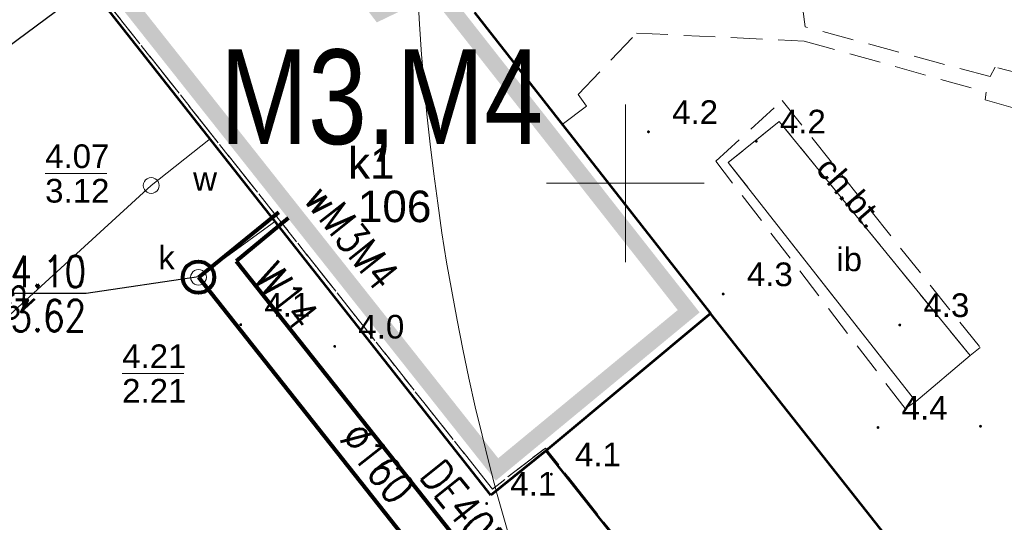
# Model space of a CAD drawing. Extents: x 5474185 to 5474933, y 5916077 to 5916824.
# Tile 131 of 256: x 5474531 to 5474562, y 5916289 to 5916305. Entities that reach past the tile are written whole.
import ezdxf
from ezdxf.enums import TextEntityAlignment as Align

# ---------------------------------------------------------------- set-up
doc = ezdxf.new("R2010")
doc.units = 0
for name, pattern in [('PRZER1-1', [1, 0.5, -0.5]), ('PRZER2-1', [1.5, 1, -0.5]), ('PRZER3-1', [2, 1.5, -0.5])]:
    doc.linetypes.add(name, pattern=pattern)
for name, color, linetype, lineweight in [('GESBZO', 253, 'CONTINUOUS', 50), ('GESBZO_O', 253, 'CONTINUOUS', 50), ('GESKKL', 253, 'CONTINUOUS', 18), ('GESUZY', 253, 'CONTINUOUS', 18), ('GSLKOG', 253, 'CONTINUOUS', 35), ('GSPWPN', 253, 'CONTINUOUS', 13), ('GSPWPN_O', 253, 'CONTINUOUS', 13), ('GSSIIN', 253, 'CONTINUOUS', 18), ('GSSIIN_O', 253, 'CONTINUOUS', 18), ('GSSKOD', 253, 'CONTINUOUS', 18), ('GSSKOD_O', 253, 'CONTINUOUS', 18), ('GULKPR', 7, 'CONTINUOUS', 18), ('GULWPR', 7, 'CONTINUOUS', 18), ('GULWPR_O', 254, 'CONTINUOUS', 18), ('GUPIKP', 253, 'CONTINUOUS', 18), ('GUPIWZ', 253, 'CONTINUOUS', 18), ('GUPIWZ_O', 253, 'CONTINUOUS', 18), ('GUPKSD', 61, 'CONTINUOUS', 18), ('GUPPRZ_O', 40, 'CONTINUOUS', 18), ('IS HP zasięg', 251, 'CONTINUOUS', 20), ('IS ks', 34, 'CONTINUOUS', 40), ('IS opis', 7, 'CONTINUOUS', 20), ('IS w', 4, 'CONTINUOUS', 60), ('Ramka sekcyjna', 253, 'CONTINUOUS', 18)]:
    doc.layers.add(name, color=color, linetype=linetype, lineweight=lineweight)
for name, color, linetype in [('I-SCIANA', 12, 'CONTINUOUS'), ('ks_Linie_odn', 2, 'CONTINUOUS'), ('ks_Teksty', 2, 'CONTINUOUS'), ('w_Opis_PZ_2', 7, 'CONTINUOUS')]:
    doc.layers.add(name, color=color, linetype=linetype)
doc.styles.add('Arial', font='arial.ttf')
doc.styles.get("Standard").update_dxf_attribs({"font": 'simplex.shx'})
doc.styles.add('STYLE3', font='arial.ttf', dxfattribs={"width": 0.8})

msp = doc.modelspace()

# ---------------------------------------------------------------- hatches: boundary and pattern name
at = {"layer": 'GSPWPN'}
for points in [[(5474550.73, 5916301.585), (5474550.718353, 5916301.586533), (5474550.7075, 5916301.591029), (5474550.69818, 5916301.59818), (5474550.691029, 5916301.6075), (5474550.686533, 5916301.618353), (5474550.685, 5916301.63), (5474550.686533, 5916301.641647), (5474550.691029, 5916301.6525), (5474550.69818, 5916301.66182), (5474550.7075, 5916301.668971), (5474550.718353, 5916301.673467), (5474550.73, 5916301.675), (5474550.741647, 5916301.673467), (5474550.7525, 5916301.668971), (5474550.76182, 5916301.66182), (5474550.768971, 5916301.6525), (5474550.773467, 5916301.641647), (5474550.775, 5916301.63), (5474550.773467, 5916301.618353), (5474550.768971, 5916301.6075), (5474550.76182, 5916301.59818), (5474550.7525, 5916301.591029), (5474550.741647, 5916301.586533)], [(5474554.15, 5916301.285), (5474554.138353, 5916301.286533), (5474554.1275, 5916301.291029), (5474554.11818, 5916301.29818), (5474554.111029, 5916301.3075), (5474554.106533, 5916301.318353), (5474554.105, 5916301.33), (5474554.106533, 5916301.341647), (5474554.111029, 5916301.3525), (5474554.11818, 5916301.36182), (5474554.1275, 5916301.368971), (5474554.138353, 5916301.373467), (5474554.15, 5916301.375), (5474554.161647, 5916301.373467), (5474554.1725, 5916301.368971), (5474554.18182, 5916301.36182), (5474554.188971, 5916301.3525), (5474554.193467, 5916301.341647), (5474554.195, 5916301.33), (5474554.193467, 5916301.318353), (5474554.188971, 5916301.3075), (5474554.18182, 5916301.29818), (5474554.1725, 5916301.291029), (5474554.161647, 5916301.286533)], [(5474553.1, 5916296.445), (5474553.088353, 5916296.446533), (5474553.0775, 5916296.451029), (5474553.06818, 5916296.45818), (5474553.061029, 5916296.4675), (5474553.056533, 5916296.478353), (5474553.055, 5916296.49), (5474553.056533, 5916296.501647), (5474553.061029, 5916296.5125), (5474553.06818, 5916296.52182), (5474553.0775, 5916296.528971), (5474553.088353, 5916296.533467), (5474553.1, 5916296.535), (5474553.111647, 5916296.533467), (5474553.1225, 5916296.528971), (5474553.13182, 5916296.52182), (5474553.138971, 5916296.5125), (5474553.143467, 5916296.501647), (5474553.145, 5916296.49), (5474553.143467, 5916296.478353), (5474553.138971, 5916296.4675), (5474553.13182, 5916296.45818), (5474553.1225, 5916296.451029), (5474553.111647, 5916296.446533)], [(5474537.8, 5916295.475), (5474537.788353, 5916295.476533), (5474537.7775, 5916295.481029), (5474537.76818, 5916295.48818), (5474537.761029, 5916295.4975), (5474537.756533, 5916295.508353), (5474537.755, 5916295.52), (5474537.756533, 5916295.531647), (5474537.761029, 5916295.5425), (5474537.76818, 5916295.55182), (5474537.7775, 5916295.558971), (5474537.788353, 5916295.563467), (5474537.8, 5916295.565), (5474537.811647, 5916295.563467), (5474537.8225, 5916295.558971), (5474537.83182, 5916295.55182), (5474537.838971, 5916295.5425), (5474537.843467, 5916295.531647), (5474537.845, 5916295.52), (5474537.843467, 5916295.508353), (5474537.838971, 5916295.4975), (5474537.83182, 5916295.48818), (5474537.8225, 5916295.481029), (5474537.811647, 5916295.476533)], [(5474558.7, 5916295.465), (5474558.688353, 5916295.466533), (5474558.6775, 5916295.471029), (5474558.66818, 5916295.47818), (5474558.661029, 5916295.4875), (5474558.656533, 5916295.498353), (5474558.655, 5916295.51), (5474558.656533, 5916295.521647), (5474558.661029, 5916295.5325), (5474558.66818, 5916295.54182), (5474558.6775, 5916295.548971), (5474558.688353, 5916295.553467), (5474558.7, 5916295.555), (5474558.711647, 5916295.553467), (5474558.7225, 5916295.548971), (5474558.73182, 5916295.54182), (5474558.738971, 5916295.5325), (5474558.743467, 5916295.521647), (5474558.745, 5916295.51), (5474558.743467, 5916295.498353), (5474558.738971, 5916295.4875), (5474558.73182, 5916295.47818), (5474558.7225, 5916295.471029), (5474558.711647, 5916295.466533)], [(5474540.78, 5916294.785), (5474540.768353, 5916294.786533), (5474540.7575, 5916294.791029), (5474540.74818, 5916294.79818), (5474540.741029, 5916294.8075), (5474540.736533, 5916294.818353), (5474540.735, 5916294.83), (5474540.736533, 5916294.841647), (5474540.741029, 5916294.8525), (5474540.74818, 5916294.86182), (5474540.7575, 5916294.868971), (5474540.768353, 5916294.873467), (5474540.78, 5916294.875), (5474540.791647, 5916294.873467), (5474540.8025, 5916294.868971), (5474540.81182, 5916294.86182), (5474540.818971, 5916294.8525), (5474540.823467, 5916294.841647), (5474540.825, 5916294.83), (5474540.823467, 5916294.818353), (5474540.818971, 5916294.8075), (5474540.81182, 5916294.79818), (5474540.8025, 5916294.791029), (5474540.791647, 5916294.786533)], [(5474558.01, 5916292.215), (5474557.998353, 5916292.216533), (5474557.9875, 5916292.221029), (5474557.97818, 5916292.22818), (5474557.971029, 5916292.2375), (5474557.966533, 5916292.248353), (5474557.965, 5916292.26), (5474557.966533, 5916292.271647), (5474557.971029, 5916292.2825), (5474557.97818, 5916292.29182), (5474557.9875, 5916292.298971), (5474557.998353, 5916292.303467), (5474558.01, 5916292.305), (5474558.021647, 5916292.303467), (5474558.0325, 5916292.298971), (5474558.04182, 5916292.29182), (5474558.048971, 5916292.2825), (5474558.053467, 5916292.271647), (5474558.055, 5916292.26), (5474558.053467, 5916292.248353), (5474558.048971, 5916292.2375), (5474558.04182, 5916292.22818), (5474558.0325, 5916292.221029), (5474558.021647, 5916292.216533)], [(5474561.26, 5916292.255), (5474561.248353, 5916292.256533), (5474561.2375, 5916292.261029), (5474561.22818, 5916292.26818), (5474561.221029, 5916292.2775), (5474561.216533, 5916292.288353), (5474561.215, 5916292.3), (5474561.216533, 5916292.311647), (5474561.221029, 5916292.3225), (5474561.22818, 5916292.33182), (5474561.2375, 5916292.338971), (5474561.248353, 5916292.343467), (5474561.26, 5916292.345), (5474561.271647, 5916292.343467), (5474561.2825, 5916292.338971), (5474561.29182, 5916292.33182), (5474561.298971, 5916292.3225), (5474561.303467, 5916292.311647), (5474561.305, 5916292.3), (5474561.303467, 5916292.288353), (5474561.298971, 5916292.2775), (5474561.29182, 5916292.26818), (5474561.2825, 5916292.261029), (5474561.271647, 5916292.256533)], [(5474547.65, 5916290.735), (5474547.638353, 5916290.736533), (5474547.6275, 5916290.741029), (5474547.61818, 5916290.74818), (5474547.611029, 5916290.7575), (5474547.606533, 5916290.768353), (5474547.605, 5916290.78), (5474547.606533, 5916290.791647), (5474547.611029, 5916290.8025), (5474547.61818, 5916290.81182), (5474547.6275, 5916290.818971), (5474547.638353, 5916290.823467), (5474547.65, 5916290.825), (5474547.661647, 5916290.823467), (5474547.6725, 5916290.818971), (5474547.68182, 5916290.81182), (5474547.688971, 5916290.8025), (5474547.693467, 5916290.791647), (5474547.695, 5916290.78), (5474547.693467, 5916290.768353), (5474547.688971, 5916290.7575), (5474547.68182, 5916290.74818), (5474547.6725, 5916290.741029), (5474547.661647, 5916290.736533)], [(5474545.6, 5916289.805), (5474545.588353, 5916289.806533), (5474545.5775, 5916289.811029), (5474545.56818, 5916289.81818), (5474545.561029, 5916289.8275), (5474545.556533, 5916289.838353), (5474545.555, 5916289.85), (5474545.556533, 5916289.861647), (5474545.561029, 5916289.8725), (5474545.56818, 5916289.88182), (5474545.5775, 5916289.888971), (5474545.588353, 5916289.893467), (5474545.6, 5916289.895), (5474545.611647, 5916289.893467), (5474545.6225, 5916289.888971), (5474545.63182, 5916289.88182), (5474545.638971, 5916289.8725), (5474545.643467, 5916289.861647), (5474545.645, 5916289.85), (5474545.643467, 5916289.838353), (5474545.638971, 5916289.8275), (5474545.63182, 5916289.81818), (5474545.6225, 5916289.811029), (5474545.611647, 5916289.806533)]]:
    msp.add_hatch(color=256, dxfattribs=at).paths.add_polyline_path(points)

# ---------------------------------------------------------------- linework, layer by layer
at = {"layer": 'GESBZO', "linetype": 'Continuous', "lineweight": 53}
for p, q in [((5474545.73, 5916290.12, 10.18), (5474532.66, 5916306.69, 10.18)), ((5474545.21, 5916305.41, 10.18), (5474552.7, 5916295.87, 10.18)), ((5474552.7, 5916295.87, 10.18), (5474547.48, 5916291.52, 10.18)), ((5474552.7, 5916295.87, 10.18), (5474547.48, 5916291.52, 10.18)), ((5474565.57, 5916279.57, 10.18), (5474552.7, 5916295.87, 10.18)), ((5474547.48, 5916291.52, 10.18), (5474545.73, 5916290.12, 10.18)), ((5474547.48, 5916291.52, 10.18), (5474560.29, 5916275.36, 10.18))]:
    msp.add_line(p, q, dxfattribs=at)
at = {"layer": 'GESKKL', "linetype": 'PRZER3-1', "lineweight": 13}
for p, q in [((5474545.78, 5916290.31, 10.06), (5474532.78, 5916306.72, 10.06)), ((5474547.46, 5916291.61, 10.06), (5474545.78, 5916290.31, 10.06)), ((5474560.28, 5916275.38, 10.06), (5474547.46, 5916291.61, 10.06))]:
    msp.add_line(p, q, dxfattribs=at)
at = {"layer": 'GESUZY', "linetype": 'PRZER1-1', "lineweight": 13}
for p, q in [((5474545.78, 5916290.31, 10.08), (5474532.78, 5916306.72, 10.08)), ((5474532.78, 5916306.72, 10.08), (5474545.78, 5916290.31, 10.08)), ((5474547.46, 5916291.61, 10.08), (5474545.78, 5916290.31, 10.08)), ((5474545.78, 5916290.31, 10.08), (5474547.46, 5916291.61, 10.08)), ((5474560.28, 5916275.38, 10.08), (5474547.46, 5916291.61, 10.08)), ((5474547.46, 5916291.61, 10.08), (5474560.28, 5916275.38, 10.08))]:
    msp.add_line(p, q, dxfattribs=at)
at = {"layer": 'GSLKOG', "linetype": 'Continuous', "lineweight": 30}
msp.add_line((5474533.1, 5916306.31, 10.18), (5474522.07, 5916298.14, 10.18), dxfattribs=at)
at = {"layer": 'GSSIIN', "linetype": 'Continuous', "lineweight": 13}
for p, q in [((5474554.88, 5916301.96, 10.18), (5474553.26, 5916300.66, 10.18)), ((5474560.93, 5916294.54, 10.18), (5474554.88, 5916301.96, 10.18)), ((5474553.26, 5916300.66, 10.18), (5474559.21, 5916293.08, 10.18)), ((5474559.21, 5916293.08, 10.18), (5474560.93, 5916294.54, 10.18))]:
    msp.add_line(p, q, dxfattribs=at)
at = {"layer": 'GSSKOD', "linetype": 'PRZER2-1', "lineweight": 13}
for p, q in [((5474555.7, 5916304.96, 10.18), (5474555.63, 5916305.52, 10.18)), ((5474545.21, 5916305.41, 10.18), (5474547.99, 5916301.86, 10.18)), ((5474561.57, 5916303.38, 10.18), (5474555.7, 5916304.96, 10.18)), ((5474548.5, 5916302.81, 10.18), (5474550.35, 5916304.76, 10.18)), ((5474550.35, 5916304.76, 10.18), (5474555.67, 5916304.51, 10.18)), ((5474555.67, 5916304.51, 10.18), (5474561.44, 5916302.89, 10.18)), ((5474561.73, 5916303.68, 10.18), (5474561.57, 5916303.38, 10.18)), ((5474570.03, 5916301.51, 10.18), (5474561.73, 5916303.68, 10.18)), ((5474548.76, 5916302.44, 10.18), (5474548.5, 5916302.81, 10.18)), ((5474561.44, 5916302.89, 10.18), (5474561.41, 5916302.64, 10.18)), ((5474547.99, 5916301.86, 10.18), (5474548.76, 5916302.44, 10.18)), ((5474552.87, 5916300.7, 10.18), (5474554.97, 5916302.62, 10.18)), ((5474554.97, 5916302.62, 10.18), (5474561.25, 5916294.8, 10.18)), ((5474561.41, 5916302.64, 10.18), (5474569.67, 5916300.34, 10.18)), ((5474554.88, 5916301.96, 10.18), (5474553.26, 5916300.66, 10.18)), ((5474560.93, 5916294.54, 10.18), (5474554.88, 5916301.96, 10.18)), ((5474558.87, 5916292.86, 10.18), (5474552.87, 5916300.7, 10.18)), ((5474553.26, 5916300.66, 10.18), (5474559.21, 5916293.08, 10.18)), ((5474561.25, 5916294.8, 10.18), (5474560.93, 5916294.54, 10.18)), ((5474559.21, 5916293.08, 10.18), (5474558.87, 5916292.86, 10.18))]:
    msp.add_line(p, q, dxfattribs=at)
at = {"layer": 'GULKPR', "linetype": 'Continuous', "lineweight": 18, "elevation": 10.14, "flags": 128}
msp.add_lwpolyline([(5474538.91, 5916298.81), (5474536.46, 5916297.02)], dxfattribs=at)
at = {"layer": 'GULWPR', "linetype": 'Continuous', "lineweight": 18, "elevation": 10.14, "flags": 128}
for points in [[(5474536.79, 5916301.38), (5474534.96, 5916299.93)], [(5474534.96, 5916299.93), (5474521.13, 5916287.29)]]:
    msp.add_lwpolyline(points, dxfattribs=at)
at = {"layer": 'GUPIKP', "elevation": 10.16, "flags": 128}
msp.add_lwpolyline([(5474534.96, 5916300.18), (5474535.024705, 5916300.171481), (5474535.085, 5916300.146506), (5474535.136777, 5916300.106777), (5474535.176506, 5916300.055), (5474535.201481, 5916299.994705), (5474535.21, 5916299.93), (5474535.201481, 5916299.865295), (5474535.176506, 5916299.805), (5474535.136777, 5916299.753223), (5474535.085, 5916299.713494), (5474535.024705, 5916299.688519), (5474534.96, 5916299.68), (5474534.895295, 5916299.688519), (5474534.835, 5916299.713494), (5474534.783223, 5916299.753223), (5474534.743494, 5916299.805), (5474534.718519, 5916299.865295), (5474534.71, 5916299.93), (5474534.718519, 5916299.994705), (5474534.743494, 5916300.055), (5474534.783223, 5916300.106777), (5474534.835, 5916300.146506), (5474534.895295, 5916300.171481), (5474534.96, 5916300.18)], close=True, dxfattribs=at)
at = {"layer": 'GUPIWZ', "elevation": 10.18, "flags": 128}
for points in [[(5474534.96, 5916300.18), (5474535.024705, 5916300.171481), (5474535.085, 5916300.146506), (5474535.136777, 5916300.106777), (5474535.176506, 5916300.055), (5474535.201481, 5916299.994705), (5474535.21, 5916299.93), (5474535.201481, 5916299.865295), (5474535.176506, 5916299.805), (5474535.136777, 5916299.753223), (5474535.085, 5916299.713494), (5474535.024705, 5916299.688519), (5474534.96, 5916299.68), (5474534.895295, 5916299.688519), (5474534.835, 5916299.713494), (5474534.783223, 5916299.753223), (5474534.743494, 5916299.805), (5474534.718519, 5916299.865295), (5474534.71, 5916299.93), (5474534.718519, 5916299.994705), (5474534.743494, 5916300.055), (5474534.783223, 5916300.106777), (5474534.835, 5916300.146506), (5474534.895295, 5916300.171481), (5474534.96, 5916300.18)], [(5474536.46, 5916297.27), (5474536.524705, 5916297.261481), (5474536.585, 5916297.236506), (5474536.636777, 5916297.196777), (5474536.676506, 5916297.145), (5474536.701481, 5916297.084705), (5474536.71, 5916297.02), (5474536.701481, 5916296.955295), (5474536.676506, 5916296.895), (5474536.636777, 5916296.843223), (5474536.585, 5916296.803494), (5474536.524705, 5916296.778519), (5474536.46, 5916296.77), (5474536.395295, 5916296.778519), (5474536.335, 5916296.803494), (5474536.283223, 5916296.843223), (5474536.243494, 5916296.895), (5474536.218519, 5916296.955295), (5474536.21, 5916297.02), (5474536.218519, 5916297.084705), (5474536.243494, 5916297.145), (5474536.283223, 5916297.196777), (5474536.335, 5916297.236506), (5474536.395295, 5916297.261481), (5474536.46, 5916297.27)]]:
    msp.add_lwpolyline(points, close=True, dxfattribs=at)
at = {"layer": 'GUPKSD', "elevation": 10.16, "flags": 128}
msp.add_lwpolyline([(5474536.46, 5916297.27), (5474536.524705, 5916297.261481), (5474536.585, 5916297.236506), (5474536.636777, 5916297.196777), (5474536.676506, 5916297.145), (5474536.701481, 5916297.084705), (5474536.71, 5916297.02), (5474536.701481, 5916296.955295), (5474536.676506, 5916296.895), (5474536.636777, 5916296.843223), (5474536.585, 5916296.803494), (5474536.524705, 5916296.778519), (5474536.46, 5916296.77), (5474536.395295, 5916296.778519), (5474536.335, 5916296.803494), (5474536.283223, 5916296.843223), (5474536.243494, 5916296.895), (5474536.218519, 5916296.955295), (5474536.21, 5916297.02), (5474536.218519, 5916297.084705), (5474536.243494, 5916297.145), (5474536.283223, 5916297.196777), (5474536.335, 5916297.236506), (5474536.395295, 5916297.261481), (5474536.46, 5916297.27)], close=True, dxfattribs=at)
at = {"layer": 'GUPPRZ_O', "linetype": 'Continuous', "lineweight": 13, "elevation": 10.8, "flags": 128}
for points in [[(5474531.595615, 5916300.310888), (5474533.555615, 5916300.310888)], [(5474534.038294, 5916293.970403), (5474535.998294, 5916293.970403)]]:
    msp.add_lwpolyline(points, dxfattribs=at)
at = {"layer": 'I-SCIANA', "const_width": 0.5, "elevation": 10.18}
msp.add_lwpolyline([(5474545.926494, 5916290.930284), (5474552.005259, 5916295.945047), (5474543.915164, 5916306.244937), (5474542.190227, 5916305.412554), (5474538.309583, 5916310.490214), (5474533.781178, 5916306.261411)], close=True, dxfattribs=at)
at = {"layer": 'IS HP zasięg', "lineweight": 20, "ltscale": 0.7}
msp.add_circle((5474618.317819, 5916309.855134, 10.16), 75, dxfattribs=at)
at = {"layer": 'IS ks', "lineweight": 80, "ltscale": 0.7}
for p, q in [((5474538.996333, 5916299.073056, 10.14), (5474536.463494, 5916297.015593, 10.14)), ((5474536.46, 5916297.02), (5474558.095714, 5916269.726235))]:
    msp.add_line(p, q, dxfattribs=at)
at = {"layer": 'IS ks', "color": 121, "lineweight": 80, "ltscale": 0.7}
msp.add_circle((5474536.459097, 5916297.025443, 10.128828), 0.5, dxfattribs=at)
at = {"layer": 'IS w', "lineweight": 80, "ltscale": 0.7}
for p, q in [((5474539.302888, 5916298.898795), (5474537.657214, 5916297.536608)), ((5474537.657214, 5916297.536608), (5474559.863878, 5916269.522579))]:
    msp.add_line(p, q, dxfattribs=at)
at = {"layer": 'ks_Linie_odn'}
msp.add_lwpolyline([(5474536.46, 5916297.03), (5474532.8986, 5916296.5041), (5474529.8386, 5916296.5041)], dxfattribs=at)
at = {"layer": 'Ramka sekcyjna', "linetype": 'Continuous', "lineweight": 18, "elevation": 100, "flags": 128}
for points in [[(5474550, 5916297.5), (5474550, 5916302.5)], [(5474552.5, 5916300), (5474547.5, 5916300)]]:
    msp.add_lwpolyline(points, dxfattribs=at)

# ---------------------------------------------------------------- texts
at = {"layer": 'GESBZO_O', "linetype": 'Continuous', "lineweight": 0, "style": 'Arial'}
msp.add_text('k1', height=1, dxfattribs=at).set_placement((5474542.68, 5916300.142902, 10.8), align=Align.RIGHT)
msp.add_text('106', height=1, dxfattribs=at).set_placement((5474542.68, 5916298.767902, 10.8), align=Align.CENTER)
at = {"layer": 'GSPWPN_O', "linetype": 'Continuous', "lineweight": 0, "style": 'Arial'}
for s, p in [('4.2', (5474551.48, 5916301.88, 10.8)), ('4.2', (5474554.9, 5916301.58, 10.8)), ('4.3', (5474553.85, 5916296.74, 10.8)), ('4.1', (5474538.55, 5916295.77, 10.8)), ('4.3', (5474559.45, 5916295.76, 10.8)), ('4.0', (5474541.53, 5916295.08, 10.8)), ('4.4', (5474558.76, 5916292.51, 10.8)), ('4.1', (5474548.4, 5916291.03, 10.8)), ('4.1', (5474546.35, 5916290.1, 10.8))]:
    msp.add_text(s, height=0.75, dxfattribs=at).set_placement(p)
at = {"layer": 'GSSIIN_O', "linetype": 'Continuous', "lineweight": 0, "style": 'Arial'}
msp.add_text('ib', height=0.75, dxfattribs=at).set_placement((5474557.095, 5916297.215434, 10.8), align=Align.CENTER)
at = {"layer": 'GSSKOD_O', "linetype": 'Continuous', "lineweight": 0, "style": 'Arial'}
msp.add_text('ch.bt.', height=0.75, rotation=310.744846, dxfattribs=at).set_placement((5474556.837654, 5916299.460365, 10.8), align=Align.CENTER)
at = {"layer": 'GULWPR_O', "linetype": 'Continuous', "lineweight": 0, "style": 'Arial'}
msp.add_text('woD32', height=0.75, rotation=42.412405, dxfattribs=at).set_placement((5474530.126732, 5916295.241103, 10.8), align=Align.CENTER)
at = {"layer": 'GUPIWZ_O', "linetype": 'Continuous', "lineweight": 0, "style": 'Arial'}
for s, p in [('w', (5474537.046126, 5916299.767417, 10.8)), ('k', (5474535.71, 5916297.27, 10.8))]:
    msp.add_text(s, height=0.75, dxfattribs=at).set_placement(p, align=Align.RIGHT)
at = {"layer": 'GUPPRZ_O', "linetype": 'Continuous', "lineweight": 0, "style": 'Arial'}
for s, p in [('4.07', (5474531.595615, 5916300.483388, 10.8)), ('3.12', (5474531.595615, 5916299.388388, 10.8)), ('4.21', (5474534.038294, 5916294.142903, 10.8)), ('2.21', (5474534.038294, 5916293.047903, 10.8))]:
    msp.add_text(s, height=0.75, dxfattribs=at).set_placement(p)
at = {"layer": 'IS opis', "style": 'STYLE3', "width": 0.8}
msp.add_text('M3,M4', height=3, dxfattribs=at).set_placement((5474537.142722, 5916301.241157, -192.005984))
at = {"layer": 'IS opis', "lineweight": 80, "ltscale": 0.7, "width": 0.8}
for s, p in [('∅160', (5474540.888745, 5916291.89997, 0.579664)), ('DE40PE', (5474543.436484, 5916290.712871, 0.579664))]:
    msp.add_text(s, height=1, rotation=308.4037928, dxfattribs=at).set_placement(p)
at = {"layer": 'ks_Teksty', "width": 0.8}
for s, p in [('4.10', (5474532.8986, 5916296.7041)), ('3.62', (5474532.8986, 5916295.3041))]:
    msp.add_text(s, height=1, dxfattribs=at).set_placement(p, align=Align.RIGHT)
at = {"layer": 'w_Opis_PZ_2', "width": 0.8}
for s, p in [('wM3M4', (5474542.103464, 5916296.517528, 41.3)), ('W14', (5474539.547179, 5916295.258247, 10.14))]:
    msp.add_text(s, height=1, rotation=308.4037928, dxfattribs=at).set_placement(p, align=Align.RIGHT)

doc.saveas('drawing.dxf')
